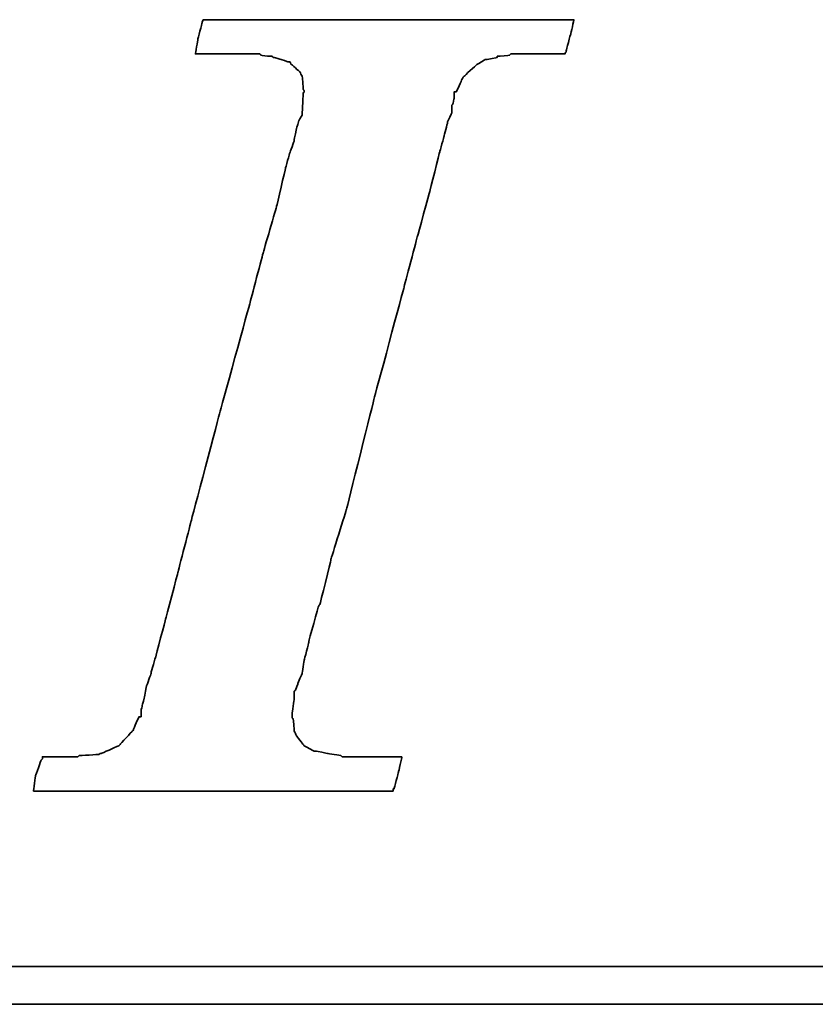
# Model space of a CAD drawing. Header units: millimetres. Extents: x -10 to 187, y 23 to 147.
# Tile 31 of 48: x 157.37 to 159.27, y 85.76 to 88.11. Entities that reach past the tile are written whole.
import ezdxf

# ---------------------------------------------------------------- set-up
doc = ezdxf.new("R2010")
doc.units = ezdxf.units.MM
doc.header["$LTSCALE"] = 0.1
doc.layers.add('CHA', color=7, linetype='CONTINUOUS')
doc.layers.add('layer 1', color=7, linetype='CONTINUOUS')

# ---------------------------------------------------------------- blocks, each defined once
blk = doc.blocks.new('TBI MOTION logo(完整正式版)')
at = {"layer": 'layer 1', "color": 22, "lineweight": 35}
for points, knots in [([(-40.59125, -7.94375), (-40.59125, -7.94375), (-40.97375, -7.94375), (-40.97375, -7.94375), (-40.97375, -7.94375), (-40.97375, -7.94375), (-41.38125, -7.94375), (-41.38125, -7.94375), (-41.38125, -7.94375), (-41.38125, -7.94375), (-41.54875, -7.94375), (-41.54875, -7.94375), (-41.54875, -7.94375), (-41.54875, -7.94375), (-41.59875, -7.94375), (-41.59875, -7.94375), (-41.59875, -7.94375), (-41.59875, -7.94375), (-41.88375, -7.94375), (-41.88375, -7.94375), (-41.88375, -7.94375), (-41.88375, -7.94375), (-41.90875, -7.91875), (-41.90875, -7.91875), (-41.90875, -7.91875), (-41.90875, -7.91875), (-42.19875, -7.87125), (-42.19875, -7.87125), (-42.19875, -7.87125), (-42.19875, -7.87125), (-42.43875, -7.82375), (-42.43875, -7.82375), (-42.43875, -7.82375), (-42.43875, -7.82375), (-42.45875, -7.82375), (-42.45875, -7.82375), (-42.45875, -7.82375), (-42.45875, -7.82375), (-42.48625, -7.82375), (-42.48625, -7.82375), (-42.48625, -7.82375), (-42.48625, -7.82375), (-42.67625, -7.72375), (-42.67625, -7.72375), (-42.67625, -7.72375), (-42.67625, -7.72375), (-42.70125, -7.70375), (-42.70125, -7.70375), (-42.70125, -7.70375), (-42.70125, -7.70375), (-42.72375, -7.67875), (-42.72375, -7.67875), (-42.72375, -7.67875), (-42.72375, -7.67875), (-42.86875, -7.48875), (-42.86875, -7.48875), (-42.86875, -7.48875), (-42.86875, -7.48875), (-42.89375, -7.43875), (-42.89375, -7.43875), (-42.89375, -7.43875), (-42.89375, -7.43875), (-42.91875, -7.38875), (-42.91875, -7.38875), (-42.91875, -7.38875), (-42.91875, -7.38875), (-42.93875, -7.12875), (-42.93875, -7.12875), (-42.93875, -7.12875), (-42.93875, -7.12875), (-42.96375, -7.10375), (-42.96375, -7.10375), (-42.96375, -7.10375), (-42.96375, -7.10375), (-42.96375, -7.05375), (-42.96375, -7.05375), (-42.96375, -7.05375), (-42.96375, -7.05375), (-42.96375, -7.00875), (-42.96375, -7.00875), (-42.96375, -7.00875), (-42.96375, -7.00875), (-42.91875, -6.69625), (-42.91875, -6.69625), (-42.91875, -6.69625), (-42.91875, -6.69625), (-42.91875, -6.62375), (-42.91875, -6.62375), (-42.91875, -6.62375), (-42.91875, -6.62375), (-42.91875, -6.59625), (-42.91875, -6.59625), (-42.91875, -6.59625), (-42.91875, -6.59625), (-42.91875, -6.57375), (-42.91875, -6.57375), (-42.91875, -6.57375), (-42.91875, -6.57375), (-42.91875, -6.52875), (-42.91875, -6.52875), (-42.91875, -6.52875), (-42.91875, -6.52875), (-42.89375, -6.50375), (-42.89375, -6.50375), (-42.89375, -6.50375), (-42.89375, -6.50375), (-42.84375, -6.38375), (-42.84375, -6.38375), (-42.84375, -6.38375), (-42.84375, -6.38375), (-42.84375, -6.35875), (-42.84375, -6.35875), (-42.84375, -6.35875), (-42.84375, -6.35875), (-42.74625, -6.14375), (-42.74625, -6.14375), (-42.74625, -6.14375), (-42.74625, -6.14375), (-42.70125, -5.85375), (-42.70125, -5.85375), (-42.70125, -5.85375), (-42.70125, -5.85375), (-42.60375, -5.47125), (-42.60375, -5.47125), (-42.60375, -5.47125), (-42.60375, -5.47125), (-42.60375, -5.44875), (-42.60375, -5.44875), (-42.60375, -5.44875), (-42.60375, -5.44875), (-42.38875, -4.67875), (-42.38875, -4.67875), (-42.38875, -4.67875), (-42.38875, -4.67875), (-42.36375, -4.65375), (-42.36375, -4.65375), (-42.36375, -4.65375), (-42.36375, -4.65375), (-42.12375, -3.69625), (-42.12375, -3.69625), (-42.12375, -3.69625), (-42.12375, -3.69625), (-42.12375, -3.67374), (-42.12375, -3.67374), (-42.12375, -3.67374), (-42.12375, -3.67374), (-41.78875, -2.59374), (-41.78875, -2.59374), (-41.78875, -2.59374), (-41.78875, -2.59374), (-41.18875, -0.19375), (-41.18875, -0.19375), (-41.18875, -0.19375), (-41.18875, -0.19375), (-40.54375, 2.20624), (-40.54375, 2.20624), (-40.54375, 2.20624), (-40.54375, 2.20624), (-40.25375, 3.30875), (-40.25375, 3.30875), (-40.25375, 3.30875), (-40.25375, 3.30875), (-39.98875, 4.27125), (-39.98875, 4.27125), (-39.98875, 4.27125), (-39.98875, 4.27125), (-39.77375, 5.13125), (-39.77375, 5.13125), (-39.77375, 5.13125), (-39.77375, 5.13125), (-39.67875, 5.47125), (-39.67875, 5.47125), (-39.67875, 5.47125), (-39.67875, 5.47125), (-39.60375, 5.75625), (-39.60375, 5.75625), (-39.60375, 5.75625), (-39.60375, 5.75625), (-39.60375, 5.78125), (-39.60375, 5.78125), (-39.60375, 5.78125), (-39.60375, 5.78125), (-39.50875, 5.97125), (-39.50875, 5.97125), (-39.50875, 5.97125), (-39.50875, 5.97125), (-39.50875, 6.13875), (-39.50875, 6.13875), (-39.50875, 6.13875), (-39.50875, 6.13875), (-39.48625, 6.16625), (-39.48625, 6.16625), (-39.48625, 6.16625), (-39.48625, 6.16625), (-39.46125, 6.28625), (-39.46125, 6.28625), (-39.46125, 6.28625), (-39.46125, 6.28625), (-39.46125, 6.42625), (-39.46125, 6.42625), (-39.46125, 6.42625), (-39.46125, 6.42625), (-39.41375, 6.42625), (-39.41375, 6.42625), (-39.41375, 6.42625), (-39.41375, 6.42625), (-39.29375, 6.69125), (-39.29375, 6.69125), (-39.29375, 6.69125), (-39.29375, 6.69125), (-39.26875, 6.74125), (-39.26875, 6.74125), (-39.26875, 6.74125), (-39.26875, 6.74125), (-39.24375, 6.76625), (-39.24375, 6.76625), (-39.24375, 6.76625), (-39.24375, 6.76625), (-38.98375, 7.00624), (-38.98375, 7.00624), (-38.98375, 7.00624), (-38.98375, 7.00624), (-38.95625, 7.02624), (-38.95625, 7.02624), (-38.95625, 7.02624), (-38.95625, 7.02624), (-38.78875, 7.12624), (-38.78875, 7.12624), (-38.78875, 7.12624), (-38.78875, 7.12624), (-38.76375, 7.12624), (-38.76375, 7.12624), (-38.76375, 7.12624), (-38.76375, 7.12624), (-38.74375, 7.12624), (-38.74375, 7.12624), (-38.74375, 7.12624), (-38.74375, 7.12624), (-38.52875, 7.17125), (-38.52875, 7.17125), (-38.52875, 7.17125), (-38.52875, 7.17125), (-38.52875, 7.19624), (-38.52875, 7.19624), (-38.52875, 7.19624), (-38.52875, 7.19624), (-38.50375, 7.19624), (-38.50375, 7.19624), (-38.50375, 7.19624), (-38.50375, 7.19624), (-38.26125, 7.21875), (-38.26125, 7.21875), (-38.26125, 7.21875), (-38.26125, 7.21875), (-38.23875, 7.24624), (-38.23875, 7.24624), (-38.23875, 7.24624), (-38.23875, 7.24624), (-38.21625, 7.24624), (-38.21625, 7.24624), (-38.21625, 7.24624), (-38.21625, 7.24624), (-38.18875, 7.24624), (-38.18875, 7.24624), (-38.18875, 7.24624), (-38.18875, 7.24624), (-37.90375, 7.24624), (-37.90375, 7.24624), (-37.90375, 7.24624), (-37.90375, 7.24624), (-37.85375, 7.24624), (-37.85375, 7.24624), (-37.85375, 7.24624), (-37.85375, 7.24624), (-37.75875, 7.24624), (-37.75875, 7.24624), (-37.75875, 7.24624), (-37.75875, 7.24624), (-37.42375, 7.24624), (-37.42375, 7.24624), (-37.42375, 7.24624), (-37.42375, 7.24624), (-37.08875, 7.24624), (-37.08875, 7.24624), (-37.08875, 7.24624), (-37.08875, 7.24624), (-37.06375, 7.24624), (-37.06375, 7.24624), (-37.06375, 7.24624), (-37.06375, 7.24624), (-37.06375, 7.26624), (-37.06375, 7.26624), (-37.06375, 7.26624), (-37.06375, 7.26624), (-37.03875, 7.29125), (-37.03875, 7.29125), (-37.03875, 7.29125), (-37.03875, 7.29125), (-37.03875, 7.31625), (-37.03875, 7.31625), (-37.03875, 7.31625), (-37.03875, 7.31625), (-36.94125, 7.67625), (-36.94125, 7.67625), (-36.94125, 7.67625), (-36.94125, 7.67625), (-36.86875, 7.98625), (-36.86875, 7.98625), (-36.86875, 7.98625), (-36.86875, 7.98625), (-36.98875, 7.98625), (-36.98875, 7.98625), (-36.98875, 7.98625), (-36.98875, 7.98625), (-37.42375, 7.98625), (-37.42375, 7.98625), (-37.42375, 7.98625), (-37.42375, 7.98625), (-37.94875, 7.98625), (-37.94875, 7.98625), (-37.94875, 7.98625), (-37.94875, 7.98625), (-38.57375, 7.98625), (-38.57375, 7.98625), (-38.57375, 7.98625), (-38.57375, 7.98625), (-39.29375, 7.98625), (-39.29375, 7.98625), (-39.29375, 7.98625), (-39.29375, 7.98625), (-40.82875, 7.98625), (-40.82875, 7.98625), (-40.82875, 7.98625), (-40.82875, 7.98625), (-42.36375, 7.98625), (-42.36375, 7.98625), (-42.36375, 7.98625), (-42.36375, 7.98625), (-43.08375, 7.98625), (-43.08375, 7.98625), (-43.08375, 7.98625), (-43.08375, 7.98625), (-43.70875, 7.98625), (-43.70875, 7.98625), (-43.70875, 7.98625), (-43.70875, 7.98625), (-44.23375, 7.98625), (-44.23375, 7.98625), (-44.23375, 7.98625), (-44.23375, 7.98625), (-44.66875, 7.98625), (-44.66875, 7.98625), (-44.66875, 7.98625), (-44.66875, 7.98625), (-44.88375, 7.98625), (-44.88375, 7.98625), (-44.88375, 7.98625), (-44.88375, 7.98625), (-44.90875, 7.94125), (-44.90875, 7.94125), (-44.90875, 7.94125), (-44.90875, 7.94125), (-44.90875, 7.91625), (-44.90875, 7.91625), (-44.90875, 7.91625), (-44.90875, 7.91625), (-45.00375, 7.55625), (-45.00375, 7.55625), (-45.00375, 7.55625), (-45.00375, 7.55625), (-45.05375, 7.24624), (-45.05375, 7.24624), (-45.05375, 7.24624), (-45.05375, 7.24624), (-44.61875, 7.24624), (-44.61875, 7.24624), (-44.61875, 7.24624), (-44.61875, 7.24624), (-44.11375, 7.24624), (-44.11375, 7.24624), (-44.11375, 7.24624), (-44.11375, 7.24624), (-43.99375, 7.24624), (-43.99375, 7.24624), (-43.99375, 7.24624), (-43.99375, 7.24624), (-43.94625, 7.24624), (-43.94625, 7.24624), (-43.94625, 7.24624), (-43.94625, 7.24624), (-43.92374, 7.24624), (-43.92374, 7.24624), (-43.92374, 7.24624), (-43.92374, 7.24624), (-43.65875, 7.24624), (-43.65875, 7.24624), (-43.65875, 7.24624), (-43.65875, 7.24624), (-43.63875, 7.21875), (-43.63875, 7.21875), (-43.63875, 7.21875), (-43.63875, 7.21875), (-43.46875, 7.19624), (-43.46875, 7.19624), (-43.46875, 7.19624), (-43.46875, 7.19624), (-43.39875, 7.19624), (-43.39875, 7.19624), (-43.39875, 7.19624), (-43.39875, 7.19624), (-43.37125, 7.17125), (-43.37125, 7.17125), (-43.37125, 7.17125), (-43.37125, 7.17125), (-43.34875, 7.17125), (-43.34875, 7.17125), (-43.34875, 7.17125), (-43.34875, 7.17125), (-43.20375, 7.12624), (-43.20375, 7.12624), (-43.20375, 7.12624), (-43.20375, 7.12624), (-43.05875, 7.07624), (-43.05875, 7.07624), (-43.05875, 7.07624), (-43.05875, 7.07624), (-43.01375, 7.07624), (-43.01375, 7.07624), (-43.01375, 7.07624), (-43.01375, 7.07624), (-42.98875, 7.02624), (-42.98875, 7.02624), (-42.98875, 7.02624), (-42.98875, 7.02624), (-42.79875, 6.86125), (-42.79875, 6.86125), (-42.79875, 6.86125), (-42.79875, 6.86125), (-42.77375, 6.81125), (-42.77375, 6.81125), (-42.77375, 6.81125), (-42.77375, 6.81125), (-42.74625, 6.76625), (-42.74625, 6.76625), (-42.74625, 6.76625), (-42.74625, 6.76625), (-42.72375, 6.47625), (-42.72375, 6.47625), (-42.72375, 6.47625), (-42.72375, 6.47625), (-42.70125, 6.45124), (-42.70125, 6.45124), (-42.70125, 6.45124), (-42.70125, 6.45124), (-42.70125, 6.42625), (-42.70125, 6.42625), (-42.70125, 6.42625), (-42.70125, 6.42625), (-42.72375, 6.40625), (-42.72375, 6.40625), (-42.72375, 6.40625), (-42.72375, 6.40625), (-42.74625, 5.97125), (-42.74625, 5.97125), (-42.74625, 5.97125), (-42.74625, 5.97125), (-42.74625, 5.94625), (-42.74625, 5.94625), (-42.74625, 5.94625), (-42.74625, 5.94625), (-42.74625, 5.92625), (-42.74625, 5.92625), (-42.74625, 5.92625), (-42.74625, 5.92625), (-42.77375, 5.87625), (-42.77375, 5.87625), (-42.77375, 5.87625), (-42.77375, 5.87625), (-42.81875, 5.80625), (-42.81875, 5.80625), (-42.81875, 5.80625), (-42.81875, 5.80625), (-42.86875, 5.63625), (-42.86875, 5.63625), (-42.86875, 5.63625), (-42.86875, 5.63625), (-42.91875, 5.39625), (-42.91875, 5.39625), (-42.91875, 5.39625), (-42.91875, 5.39625), (-42.91875, 5.37124), (-42.91875, 5.37124), (-42.91875, 5.37124), (-42.91875, 5.37124), (-43.01375, 5.10874), (-43.01375, 5.10874), (-43.01375, 5.10874), (-43.01375, 5.10874), (-43.10875, 4.77124), (-43.10875, 4.77124), (-43.10875, 4.77124), (-43.10875, 4.77124), (-43.29875, 3.95625), (-43.29875, 3.95625), (-43.29875, 3.95625), (-43.29875, 3.95625), (-43.58875, 2.95125), (-43.58875, 2.95125), (-43.58875, 2.95125), (-43.58875, 2.95125), (-43.87375, 1.87125), (-43.87375, 1.87125), (-43.87375, 1.87125), (-43.87375, 1.87125), (-44.52625, -0.50374), (-44.52625, -0.50374), (-44.52625, -0.50374), (-44.52625, -0.50374), (-45.14875, -2.85375), (-45.14875, -2.85375), (-45.14875, -2.85375), (-45.14875, -2.85375), (-45.43375, -3.95875), (-45.43375, -3.95875), (-45.43375, -3.95875), (-45.43375, -3.95875), (-45.69875, -4.96875), (-45.69875, -4.96875), (-45.69875, -4.96875), (-45.69875, -4.96875), (-45.91375, -5.78375), (-45.91375, -5.78375), (-45.91375, -5.78375), (-45.91375, -5.78375), (-46.01375, -6.11875), (-46.01375, -6.11875), (-46.01375, -6.11875), (-46.01375, -6.11875), (-46.01375, -6.14375), (-46.01375, -6.14375), (-46.01375, -6.14375), (-46.01375, -6.14375), (-46.10875, -6.40875), (-46.10875, -6.40875), (-46.10875, -6.40875), (-46.10875, -6.40875), (-46.15375, -6.64875), (-46.15375, -6.64875), (-46.15375, -6.64875), (-46.15375, -6.64875), (-46.20375, -6.83875), (-46.20375, -6.83875), (-46.20375, -6.83875), (-46.20375, -6.83875), (-46.22875, -6.93375), (-46.22875, -6.93375), (-46.22875, -6.93375), (-46.22875, -6.93375), (-46.22875, -7.07875), (-46.22875, -7.07875), (-46.22875, -7.07875), (-46.22875, -7.07875), (-46.27375, -7.07875), (-46.27375, -7.07875), (-46.27375, -7.07875), (-46.27375, -7.07875), (-46.39375, -7.34375), (-46.39375, -7.34375), (-46.39375, -7.34375), (-46.39375, -7.34375), (-46.39375, -7.36875), (-46.39375, -7.36875), (-46.39375, -7.36875), (-46.39375, -7.36875), (-46.42125, -7.38875), (-46.42125, -7.38875), (-46.42125, -7.38875), (-46.42125, -7.38875), (-46.68375, -7.67875), (-46.68375, -7.67875), (-46.68375, -7.67875), (-46.68375, -7.67875), (-46.70875, -7.70375), (-46.70875, -7.70375), (-46.70875, -7.70375), (-46.70875, -7.70375), (-46.75375, -7.72375), (-46.75375, -7.72375), (-46.75375, -7.72375), (-46.75375, -7.72375), (-47.08875, -7.87125), (-47.08875, -7.87125), (-47.08875, -7.87125), (-47.08875, -7.87125), (-47.11625, -7.87125), (-47.11625, -7.87125), (-47.11625, -7.87125), (-47.11625, -7.87125), (-47.13875, -7.89375), (-47.13875, -7.89375), (-47.13875, -7.89375), (-47.13875, -7.89375), (-47.56875, -7.91875), (-47.56875, -7.91875), (-47.56875, -7.91875), (-47.56875, -7.91875), (-47.59625, -7.94375), (-47.59625, -7.94375), (-47.59625, -7.94375), (-47.59625, -7.94375), (-47.64375, -7.94375), (-47.64375, -7.94375), (-47.64375, -7.94375), (-47.64375, -7.94375), (-47.73625, -7.94375), (-47.73625, -7.94375), (-47.73625, -7.94375), (-47.73625, -7.94375), (-48.07375, -7.94375), (-48.07375, -7.94375), (-48.07375, -7.94375), (-48.07375, -7.94375), (-48.36125, -7.94375), (-48.36125, -7.94375), (-48.36125, -7.94375), (-48.36125, -7.94375), (-48.36125, -7.96625), (-48.36125, -7.96625), (-48.36125, -7.96625), (-48.36125, -7.96625), (-48.36125, -7.99125), (-48.36125, -7.99125), (-48.36125, -7.99125), (-48.36125, -7.99125), (-48.38875, -8.01375), (-48.38875, -8.01375), (-48.38875, -8.01375), (-48.38875, -8.01375), (-48.50875, -8.34875), (-48.50875, -8.34875), (-48.50875, -8.34875), (-48.50875, -8.34875), (-48.55375, -8.68625), (-48.55375, -8.68625), (-48.55375, -8.68625), (-48.55375, -8.68625), (-48.45875, -8.68625), (-48.45875, -8.68625), (-48.45875, -8.68625), (-48.45875, -8.68625), (-48.07375, -8.68625), (-48.07375, -8.68625), (-48.07375, -8.68625), (-48.07375, -8.68625), (-47.52375, -8.68625), (-47.52375, -8.68625), (-47.52375, -8.68625), (-47.52375, -8.68625), (-46.92375, -8.68625), (-46.92375, -8.68625), (-46.92375, -8.68625), (-46.92375, -8.68625), (-46.25375, -8.68625), (-46.25375, -8.68625), (-46.25375, -8.68625), (-46.25375, -8.68625), (-46.20375, -8.68625), (-46.20375, -8.68625), (-46.20375, -8.68625), (-46.20375, -8.68625), (-44.71375, -8.68625), (-44.71375, -8.68625), (-44.71375, -8.68625), (-44.71375, -8.68625), (-43.22875, -8.68625), (-43.22875, -8.68625), (-43.22875, -8.68625), (-43.22875, -8.68625), (-42.55875, -8.68625), (-42.55875, -8.68625), (-42.55875, -8.68625), (-42.55875, -8.68625), (-42.50875, -8.68625), (-42.50875, -8.68625), (-42.50875, -8.68625), (-42.50875, -8.68625), (-41.93375, -8.68625), (-41.93375, -8.68625), (-41.93375, -8.68625), (-41.93375, -8.68625), (-41.38125, -8.68625), (-41.38125, -8.68625), (-41.38125, -8.68625), (-41.38125, -8.68625), (-40.97375, -8.68625), (-40.97375, -8.68625), (-40.97375, -8.68625), (-40.97375, -8.68625), (-40.78125, -8.68625), (-40.78125, -8.68625), (-40.78125, -8.68625), (-40.78125, -8.68625), (-40.78125, -8.63875), (-40.78125, -8.63875), (-40.78125, -8.63875), (-40.78125, -8.63875), (-40.75875, -8.63875), (-40.75875, -8.63875), (-40.75875, -8.63875), (-40.75875, -8.63875), (-40.66375, -8.27875), (-40.66375, -8.27875), (-40.66375, -8.27875), (-40.66375, -8.27875), (-40.59125, -7.94375), (-40.59125, -7.94375)], [0, 0, 0, 0, 0.00558659, 0.00558659, 0.00558659, 0.0055866, 0.01117318, 0.01117318, 0.01117318, 0.01117319, 0.01675978, 0.01675978, 0.01675978, 0.01675979, 0.02234637, 0.02234637, 0.02234637, 0.02234638, 0.02793296, 0.02793296, 0.02793296, 0.02793297, 0.03351955, 0.03351955, 0.03351955, 0.03351956, 0.03910615, 0.03910615, 0.03910615, 0.03910616, 0.04469274, 0.04469274, 0.04469274, 0.04469275, 0.05027933, 0.05027933, 0.05027933, 0.05027934, 0.05586592, 0.05586592, 0.05586592, 0.05586593, 0.06145251, 0.06145251, 0.06145251, 0.06145252, 0.06703911, 0.06703911, 0.06703911, 0.06703912, 0.0726257, 0.0726257, 0.0726257, 0.07262571, 0.07821229, 0.07821229, 0.07821229, 0.0782123, 0.08379888, 0.08379888, 0.08379888, 0.08379889, 0.08938547, 0.08938547, 0.08938547, 0.08938548, 0.09497207, 0.09497207, 0.09497207, 0.09497208, 0.10055866, 0.10055866, 0.10055866, 0.10055867, 0.10614525, 0.10614525, 0.10614525, 0.10614526, 0.11173184, 0.11173184, 0.11173184, 0.11173185, 0.11731844, 0.11731844, 0.11731844, 0.11731845, 0.12290503, 0.12290503, 0.12290503, 0.12290504, 0.12849162, 0.12849162, 0.12849162, 0.12849163, 0.13407821, 0.13407821, 0.13407821, 0.13407822, 0.1396648, 0.1396648, 0.1396648, 0.13966481, 0.1452514, 0.1452514, 0.1452514, 0.14525141, 0.15083799, 0.15083799, 0.15083799, 0.150838, 0.15642458, 0.15642458, 0.15642458, 0.15642459, 0.16201117, 0.16201117, 0.16201117, 0.16201118, 0.16759777, 0.16759777, 0.16759777, 0.16759778, 0.17318436, 0.17318436, 0.17318436, 0.17318437, 0.17877095, 0.17877095, 0.17877095, 0.17877096, 0.18435754, 0.18435754, 0.18435754, 0.18435755, 0.18994413, 0.18994413, 0.18994413, 0.18994414, 0.19553073, 0.19553073, 0.19553073, 0.19553074, 0.20111732, 0.20111732, 0.20111732, 0.20111733, 0.20670391, 0.20670391, 0.20670391, 0.20670392, 0.2122905, 0.2122905, 0.2122905, 0.21229051, 0.21787709, 0.21787709, 0.21787709, 0.2178771, 0.22346369, 0.22346369, 0.22346369, 0.2234637, 0.22905028, 0.22905028, 0.22905028, 0.22905029, 0.23463687, 0.23463687, 0.23463687, 0.23463688, 0.24022346, 0.24022346, 0.24022346, 0.24022347, 0.24581006, 0.24581006, 0.24581006, 0.24581007, 0.25139665, 0.25139665, 0.25139665, 0.25139666, 0.25698324, 0.25698324, 0.25698324, 0.25698325, 0.26256983, 0.26256983, 0.26256983, 0.26256984, 0.26815642, 0.26815642, 0.26815642, 0.26815643, 0.27374302, 0.27374302, 0.27374302, 0.27374303, 0.27932961, 0.27932961, 0.27932961, 0.27932962, 0.2849162, 0.2849162, 0.2849162, 0.28491621, 0.29050279, 0.29050279, 0.29050279, 0.2905028, 0.29608939, 0.29608939, 0.29608939, 0.2960894, 0.30167598, 0.30167598, 0.30167598, 0.30167599, 0.30726257, 0.30726257, 0.30726257, 0.30726258, 0.31284916, 0.31284916, 0.31284916, 0.31284917, 0.31843575, 0.31843575, 0.31843575, 0.31843576, 0.32402235, 0.32402235, 0.32402235, 0.32402236, 0.32960894, 0.32960894, 0.32960894, 0.32960895, 0.33519553, 0.33519553, 0.33519553, 0.33519554, 0.34078212, 0.34078212, 0.34078212, 0.34078213, 0.34636872, 0.34636872, 0.34636872, 0.34636873, 0.35195531, 0.35195531, 0.35195531, 0.35195532, 0.3575419, 0.3575419, 0.3575419, 0.35754191, 0.36312849, 0.36312849, 0.36312849, 0.3631285, 0.36871508, 0.36871508, 0.36871508, 0.36871509, 0.37430168, 0.37430168, 0.37430168, 0.37430169, 0.37988827, 0.37988827, 0.37988827, 0.37988828, 0.38547486, 0.38547486, 0.38547486, 0.38547487, 0.39106145, 0.39106145, 0.39106145, 0.39106146, 0.39664804, 0.39664804, 0.39664804, 0.39664805, 0.40223464, 0.40223464, 0.40223464, 0.40223465, 0.40782123, 0.40782123, 0.40782123, 0.40782124, 0.41340782, 0.41340782, 0.41340782, 0.41340783, 0.41899441, 0.41899441, 0.41899441, 0.41899442, 0.42458101, 0.42458101, 0.42458101, 0.42458102, 0.4301676, 0.4301676, 0.4301676, 0.43016761, 0.43575419, 0.43575419, 0.43575419, 0.4357542, 0.44134078, 0.44134078, 0.44134078, 0.44134079, 0.44692737, 0.44692737, 0.44692737, 0.44692738, 0.45251397, 0.45251397, 0.45251397, 0.45251398, 0.45810056, 0.45810056, 0.45810056, 0.45810057, 0.46368715, 0.46368715, 0.46368715, 0.46368716, 0.46927374, 0.46927374, 0.46927374, 0.46927375, 0.47486034, 0.47486034, 0.47486034, 0.47486035, 0.48044693, 0.48044693, 0.48044693, 0.48044694, 0.48603352, 0.48603352, 0.48603352, 0.48603353, 0.49162011, 0.49162011, 0.49162011, 0.49162012, 0.4972067, 0.4972067, 0.4972067, 0.49720671, 0.5027933, 0.5027933, 0.5027933, 0.50279331, 0.50837989, 0.50837989, 0.50837989, 0.5083799, 0.51396648, 0.51396648, 0.51396648, 0.51396649, 0.51955307, 0.51955307, 0.51955307, 0.51955308, 0.52513966, 0.52513966, 0.52513966, 0.52513967, 0.53072626, 0.53072626, 0.53072626, 0.53072627, 0.53631285, 0.53631285, 0.53631285, 0.53631286, 0.54189944, 0.54189944, 0.54189944, 0.54189945, 0.54748603, 0.54748603, 0.54748603, 0.54748604, 0.55307263, 0.55307263, 0.55307263, 0.55307264, 0.55865922, 0.55865922, 0.55865922, 0.55865923, 0.56424581, 0.56424581, 0.56424581, 0.56424582, 0.5698324, 0.5698324, 0.5698324, 0.56983241, 0.57541899, 0.57541899, 0.57541899, 0.575419, 0.58100559, 0.58100559, 0.58100559, 0.5810056, 0.58659218, 0.58659218, 0.58659218, 0.58659219, 0.59217877, 0.59217877, 0.59217877, 0.59217878, 0.59776536, 0.59776536, 0.59776536, 0.59776537, 0.60335196, 0.60335196, 0.60335196, 0.60335197, 0.60893855, 0.60893855, 0.60893855, 0.60893856, 0.61452514, 0.61452514, 0.61452514, 0.61452515, 0.62011173, 0.62011173, 0.62011173, 0.62011174, 0.62569832, 0.62569832, 0.62569832, 0.62569833, 0.63128492, 0.63128492, 0.63128492, 0.63128493, 0.63687151, 0.63687151, 0.63687151, 0.63687152, 0.6424581, 0.6424581, 0.6424581, 0.64245811, 0.64804469, 0.64804469, 0.64804469, 0.6480447, 0.65363128, 0.65363128, 0.65363128, 0.65363129, 0.65921788, 0.65921788, 0.65921788, 0.65921789, 0.66480447, 0.66480447, 0.66480447, 0.66480448, 0.67039106, 0.67039106, 0.67039106, 0.67039107, 0.67597765, 0.67597765, 0.67597765, 0.67597766, 0.68156425, 0.68156425, 0.68156425, 0.68156426, 0.68715084, 0.68715084, 0.68715084, 0.68715085, 0.69273743, 0.69273743, 0.69273743, 0.69273744, 0.69832402, 0.69832402, 0.69832402, 0.69832403, 0.70391061, 0.70391061, 0.70391061, 0.70391062, 0.70949721, 0.70949721, 0.70949721, 0.70949722, 0.7150838, 0.7150838, 0.7150838, 0.71508381, 0.72067039, 0.72067039, 0.72067039, 0.7206704, 0.72625698, 0.72625698, 0.72625698, 0.72625699, 0.73184358, 0.73184358, 0.73184358, 0.73184359, 0.73743017, 0.73743017, 0.73743017, 0.73743018, 0.74301676, 0.74301676, 0.74301676, 0.74301677, 0.74860335, 0.74860335, 0.74860335, 0.74860336, 0.75418994, 0.75418994, 0.75418994, 0.75418995, 0.75977654, 0.75977654, 0.75977654, 0.75977655, 0.76536313, 0.76536313, 0.76536313, 0.76536314, 0.77094972, 0.77094972, 0.77094972, 0.77094973, 0.77653631, 0.77653631, 0.77653631, 0.77653632, 0.78212291, 0.78212291, 0.78212291, 0.78212292, 0.7877095, 0.7877095, 0.7877095, 0.78770951, 0.79329609, 0.79329609, 0.79329609, 0.7932961, 0.79888268, 0.79888268, 0.79888268, 0.79888269, 0.80446927, 0.80446927, 0.80446927, 0.80446928, 0.81005587, 0.81005587, 0.81005587, 0.81005588, 0.81564246, 0.81564246, 0.81564246, 0.81564247, 0.82122905, 0.82122905, 0.82122905, 0.82122906, 0.82681564, 0.82681564, 0.82681564, 0.82681565, 0.83240223, 0.83240223, 0.83240223, 0.83240224, 0.83798883, 0.83798883, 0.83798883, 0.83798884, 0.84357542, 0.84357542, 0.84357542, 0.84357543, 0.84916201, 0.84916201, 0.84916201, 0.84916202, 0.8547486, 0.8547486, 0.8547486, 0.85474861, 0.8603352, 0.8603352, 0.8603352, 0.86033521, 0.86592179, 0.86592179, 0.86592179, 0.8659218, 0.87150838, 0.87150838, 0.87150838, 0.87150839, 0.87709497, 0.87709497, 0.87709497, 0.87709498, 0.88268156, 0.88268156, 0.88268156, 0.88268157, 0.88826816, 0.88826816, 0.88826816, 0.88826817, 0.89385475, 0.89385475, 0.89385475, 0.89385476, 0.89944134, 0.89944134, 0.89944134, 0.89944135, 0.90502793, 0.90502793, 0.90502793, 0.90502794, 0.91061453, 0.91061453, 0.91061453, 0.91061454, 0.91620112, 0.91620112, 0.91620112, 0.91620113, 0.92178771, 0.92178771, 0.92178771, 0.92178772, 0.9273743, 0.9273743, 0.9273743, 0.92737431, 0.93296089, 0.93296089, 0.93296089, 0.9329609, 0.93854749, 0.93854749, 0.93854749, 0.9385475, 0.94413408, 0.94413408, 0.94413408, 0.94413409, 0.94972067, 0.94972067, 0.94972067, 0.94972068, 0.95530726, 0.95530726, 0.95530726, 0.95530727, 0.96089385, 0.96089385, 0.96089385, 0.96089386, 0.96648045, 0.96648045, 0.96648045, 0.96648046, 0.97206704, 0.97206704, 0.97206704, 0.97206705, 0.97765363, 0.97765363, 0.97765363, 0.97765364, 0.98324022, 0.98324022, 0.98324022, 0.98324023, 0.98882682, 0.98882682, 0.98882682, 0.98882683, 0.99441341, 0.99441341, 0.99441341, 0.99441342, 1, 1, 1, 1]), ([(75.90875, -9.47875), (75.90875, -9.47875), (75.90875, -12.28625), (75.90875, -12.28625), (75.90875, -12.28625), (75.90875, -12.28625), (75.90875, -12.47875), (75.90875, -12.47875), (75.90875, -12.47875), (75.90875, -12.47875), (75.71625, -12.47875), (75.71625, -12.47875), (75.71625, -12.47875), (75.71625, -12.47875), (-88.32875, -12.47875), (-88.32875, -12.47875), (-88.32875, -12.47875), (-88.32875, -12.47875), (-88.32875, -13.29375), (-88.32875, -13.29375), (-88.32875, -13.29375), (-88.32875, -13.29375), (82.89125, -13.29375), (82.89125, -13.29375), (82.89125, -13.29375), (82.89125, -13.29375), (75.90875, -9.47875), (75.90875, -9.47875)], [0, 0, 0, 0, 0.14285714, 0.14285714, 0.14285714, 0.14285715, 0.28571429, 0.28571429, 0.28571429, 0.2857143, 0.42857143, 0.42857143, 0.42857143, 0.42857144, 0.57142857, 0.57142857, 0.57142857, 0.57142858, 0.71428571, 0.71428571, 0.71428571, 0.71428572, 0.85714286, 0.85714286, 0.85714286, 0.85714287, 1, 1, 1, 1])]:
    blk.add_open_spline(points, degree=3, knots=knots, dxfattribs=at)

msp = doc.modelspace()

# ---------------------------------------------------------------- block references
at = {"layer": 'CHA', "color": 7, "xscale": 0.1103367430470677, "yscale": 0.1103367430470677, "zscale": 0.1103367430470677}
msp.add_blockref('TBI MOTION logo(完整正式版)', (162.7585, 87.2296), dxfattribs=at)

doc.saveas('drawing.dxf')
